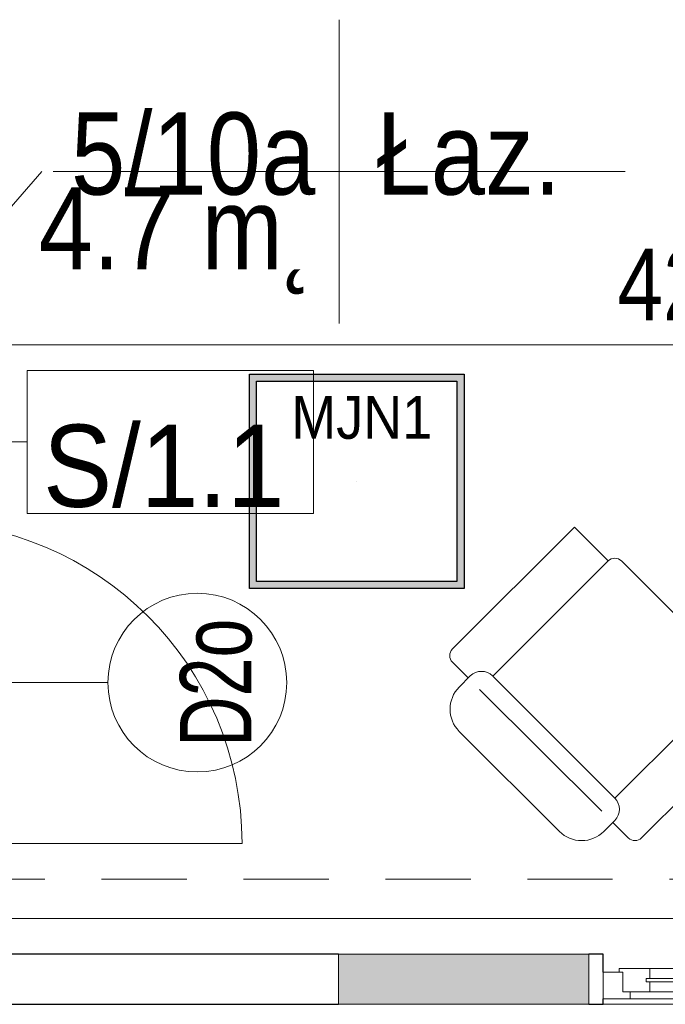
# Model space of a CAD drawing. Header units: centimetres. Extents: x -1631 to 21770, y -8842 to 3590.
# Tile 121 of 150: x 803 to 984, y 108 to 384. Entities that reach past the tile are written whole.
import ezdxf

# ---------------------------------------------------------------- set-up
doc = ezdxf.new("R2010")
doc.units = ezdxf.units.CM
doc.linetypes.add('Ponad', pattern=[39.688, 23.813, -15.875])
for name, color, linetype, lineweight in [('A-ANNO-DIMS', 211, 'Continuous', 13), ('A-ANNO-DIMS-100', 211, 'Continuous', 13), ('A-ANNO-NOTE', 131, 'Continuous', 9), ('A-AREA-IDEN', 2, 'Continuous', 13), ('A-DETL-GENF', 92, 'Continuous', 9), ('A-DETL-MEDM', 33, 'Continuous', 13), ('A-DOOR', 31, 'Continuous', 13), ('A-FLOR-OVHD', 1, 'Ponad', 9), ('A-GLAZ', 151, 'Continuous', 13), ('A-WALL', 113, 'Continuous', 13), ('A-WALL-IDEN', 211, 'Continuous', 13), ('A-WALL-PATT', 111, 'Continuous', 13), ('I-FURN', 30, 'Continuous', 9)]:
    doc.layers.add(name, color=color, linetype=linetype, lineweight=lineweight)
doc.layers.add('E_oprawy', color=12, linetype='Continuous')
doc.styles.add('Arial', font='arial.ttf', dxfattribs={"width": 0.9, "height": 18})
doc.styles.add('Arial Narrow_5', font='ARIALN.TTF', dxfattribs={"height": 20})
doc.styles.add('Arial_1', font='arial.ttf', dxfattribs={"width": 0.7, "height": 20})
doc.styles.add('Arial_11', font='arial.ttf', dxfattribs={"width": 0.85, "height": 23})
doc.styles.add('Arial_12', font='arial.ttf', dxfattribs={"width": 0.9, "height": 23})
doc.dimstyles.new('Diagonal_1_100__0__wewnętrzne_1', dxfattribs={"dimscale": 30.48, "dimtxt": 20.468619, "dimasz": 0.656168, "dimexe": 0.164042, "dimexo": 0.0625, "dimgap": 0.032808, "dimtad": 1, "dimdec": 0, "dimdsep": 46, "dimtxsty": 'Arial Narrow_5', "dimblk1": 'OBLIQUE', "dimblk2": 'OBLIQUE', "dimsah": 1, "dimcen": 0.09, "dimazin": 0, "dimtfac": 1, "dimtdec": 4, "dimtix": 1, "dimtmove": 0, "dimatfit": 3, "dimfxl": 0, "dimtvp": 1, "dimtolj": 1, "dimtzin": 0, "dimarcsym": 0})

# ---------------------------------------------------------------- blocks, each defined once
blk = doc.blocks.new('DRZWI 1S - automatyczna etykieta - Drzwi 90 _łazienkowe_-2401369-5_piętro III __10_50 m_ - stan projektowany')
at = {"layer": 'A-DETL-GENF'}
for p, q in [((-50.5, 7.5), (-50.5, -2)), ((-45, 7.5), (-50.5, 7.5)), ((-45, -2), (-45, 7.5)), ((50.5, 7.5), (45, 7.5)), ((45, 7.5), (45, -2)), ((50.5, -2), (50.5, 7.5)), ((-50.5, -2), (-45, -2)), ((45, -2), (50.5, -2))]:
    blk.add_line(p, q, dxfattribs=at)
at = {"layer": 'A-DETL-MEDM', "lineweight": 25}
for p, q in [((-45, 7.5), (-50.5, 7.5)), ((-50.5, 7.5), (-50.5, -2)), ((-45, -2), (-45, 7.5)), ((45, -2), (45, 7.5)), ((45, 7.5), (50.5, 7.5)), ((50.5, 7.5), (50.5, -2)), ((-50.5, -2), (-45, -2)), ((50.5, -2), (45, -2))]:
    blk.add_line(p, q, dxfattribs=at)
at = {"layer": 'A-DOOR'}
blk.add_line((45, 7.5), (45, 97.5), dxfattribs=at)
blk.add_arc((45, 7.5), 90, 90, 180, dxfattribs=at)
blk = doc.blocks.new('fotel - kanapa-2455244-5_piętro III __10_50 m_ - stan projektowany')
at = {"layer": 'I-FURN'}
for p, q in [((-43.88, 33.89), (-4.28, 33.89)), ((-52.65, 20.72), (-52.65, 25.11)), ((4.5, 25.11), (4.5, 20.72)), ((-52.65, 21.53), (-58.79, 21.53)), ((-48.26, 21.53), (0, 21.53)), ((4.59, 21.53), (10.73, 21.53)), ((-61.42, -29.29), (-61.42, 18.9)), ((13.36, 18.9), (13.36, -29.29)), ((-48.26, 16.34), (-48.26, -29.29)), ((0, 16.34), (-48.26, 16.34)), ((0, 16.34), (0, -29.29)), ((-48.26, -29.29), (-61.42, -29.29)), ((13.36, -29.29), (0, -29.29)), ((-2.63, -31.93), (-45.63, -31.93))]:
    blk.add_line(p, q, dxfattribs=at)
for centre, radius, start, end in [((-43.88, 25.11), 8.77, 90, 180), ((-4.28, 25.11), 8.77, 0, 90), ((-58.79, 18.9), 2.63, 90, 180), ((-48.26, 20.72), 4.39, 180, 270), ((0.11, 20.72), 4.39, 270, 360), ((10.73, 18.9), 2.63, 360, 90), ((-45.63, -29.29), 2.63, 180, 270), ((-2.63, -29.29), 2.63, 270, 0)]:
    blk.add_arc(centre, radius, start, end, dxfattribs=at)
blk = doc.blocks.new('Okno - automatyczna etykieta - 200x165 _projektowane_-2623157-5_piętro III __10_50 m_ - stan projektowany')
at = {"layer": 'A-GLAZ'}
for p, q in [((-92.5, 5.5), (-100, 5.5)), ((-100, 5.5), (-100, -2)), ((-100, 5.5), (100, 5.5)), ((-87, 3.5), (-94.5, 3.5)), ((-94.5, 3.5), (-94.5, -2)), ((-94.5, -2), (-94.5, 3.5)), ((-94.5, 3.5), (-92.5, 3.5)), ((-92.5, 3.5), (-92.5, 5.5)), ((92.5, 5.5), (-92.5, 5.5)), ((-87, 0.75), (-87, 3.5)), ((87, 3.5), (-87, 3.5)), ((94.5, 3.5), (87, 3.5)), ((87, 3.5), (87, 0.75)), ((100, 5.5), (92.5, 5.5)), ((92.5, 5.5), (92.5, 3.5)), ((92.5, 3.5), (94.5, 3.5)), ((94.5, -2), (94.5, 3.5)), ((94.5, 3.5), (94.5, -2)), ((100, -2), (100, 5.5)), ((88, 0.75), (-88, 0.75)), ((-88, 0.75), (-88, -0.25)), ((-88, -0.25), (-88, 0.75)), ((-88, 0.75), (-87, 0.75)), ((2.5, 2.25), (-2.5, 2.25)), ((-2.5, 2.25), (-2.5, -1.75)), ((2.5, -1.75), (2.5, 2.25)), ((87, 0.75), (88, 0.75)), ((88, -0.25), (88, 0.75)), ((88, 0.75), (88, -0.25)), ((-100, -2), (-94.5, -2)), ((-94.5, -2), (-95.5, -2)), ((-95.5, -2), (-95.5, -3)), ((-88, -0.25), (88, -0.25)), ((-87, -0.25), (-88, -0.25)), ((-87, -3), (-87, -0.25)), ((-2.5, -1.75), (2.5, -1.75)), ((87, -0.25), (87, -3)), ((88, -0.25), (87, -0.25)), ((95.5, -2), (94.5, -2)), ((94.5, -2), (100, -2)), ((95.5, -3), (95.5, -2)), ((-95.5, -3), (-87, -3)), ((87, -3), (-87, -3)), ((87, -3), (95.5, -3))]:
    blk.add_line(p, q, dxfattribs=at)
blk = doc.blocks.new('METKA_POMIESZCZENIA2 - Rozbudowana krótka - bez ramki-2403173-5_piętro III __10_50 m_ - stan projektowany')
at = {"layer": 'A-AREA-IDEN'}
for p, q in [((0, 0.425), (0, 0)), ((0.0976, 0), (-0.8, 0)), ((-0.8, 0), (0.8, 0)), ((0, 0), (0, -0.425))]:
    blk.add_line(p, q, dxfattribs=at)
blk = doc.blocks.new('DIMBLOCK162-5_piętro III __10_50 m_ - stan projektowany')
at = {"layer": 'A-ANNO-DIMS-100', "transparency": 16777216}
for p, q in [((775.38, 292.9), (785.38, 302.9)), ((1203.38, 292.9), (1213.38, 302.9)), ((775.38, 287.9), (775.38, 297.9)), ((1203.38, 287.9), (1203.38, 297.9)), ((775.38, 292.9), (765.38, 282.9)), ((1203.38, 292.9), (775.38, 292.9)), ((775.38, 292.9), (775.38, 287.9)), ((1203.38, 292.9), (1193.38, 282.9)), ((1203.38, 292.9), (1203.38, 287.9))]:
    blk.add_line(p, q, dxfattribs=at)
at = {"layer": 'A-ANNO-DIMS-100', "color": 0, "transparency": 16777216, "insert": (970.37, 319.75), "char_height": 20, "width": 45.6158, "attachment_point": 1, "line_spacing_factor": 0.974696, "style": 'Arial Narrow_5'}
blk.add_mtext('428', dxfattribs=at)
blk = doc.blocks.new('_Oblique')
at = {"color": 0, "linetype": 'ByBlock', "lineweight": -2}
blk.add_line((-0.5, -0.5), (0.5, 0.5), dxfattribs=at)
blk = doc.blocks.new('ET sciana_AT7 - 10mm-2270614-5_piętro III __10_50 m_ - stan projektowany')
at = {"layer": 'A-WALL-IDEN'}
for p, q in [((-0.4, 0.196875), (0.4, 0.196875)), ((-0.4, -0.203125), (-0.4, 0.196875)), ((0.4, 0.196875), (0.4, -0.203125)), ((-0.4, -0.203125), (0.4, -0.203125))]:
    blk.add_line(p, q, dxfattribs=at)
blk = doc.blocks.new('MJN1')
at = {"layer": 'E_oprawy', "linetype": 'ByBlock'}
h = blk.add_hatch(color=256, dxfattribs=at)
h.paths.add_polyline_path([(-30, -30), (-30, 30), (30, 30), (30, -30)])
h.paths.add_polyline_path([(-28, -28), (-28, 28), (28, 28), (28, -28)], flags=16)
for points in [[(-30, -30), (-30, 30), (30, 30), (30, -30)], [(-28, -28), (-28, 28), (28, 28), (28, -28)]]:
    blk.add_lwpolyline(points, close=True, dxfattribs=at)
blk.add_circle((0, 0), 0.0000001, dxfattribs=at)
at = {"layer": 'E_oprawy', "color": 4, "style": 'Arial', "width": 0.9}
blk.add_text('MJN1', height=12, dxfattribs=at).set_placement((-18.29, 11.9))

msp = doc.modelspace()

# ---------------------------------------------------------------- hatches: boundary and pattern name
at = {"layer": 'A-WALL-PATT'}
h = msp.add_hatch(color=9, dxfattribs=at)
h.paths.add_polyline_path([(667.38, 108.33), (702.38, 108.33), (702.38, 122.33), (667.38, 122.33)], flags=0)
h.paths.add_polyline_path([(892.38, 108.33), (962.38, 108.33), (962.38, 122.33), (892.38, 122.33)], flags=0)
h.paths.add_polyline_path([(1166.38, 108.33), (1187.38, 108.33), (1187.38, 122.33), (1166.38, 122.33), (1166.38, 109.83)], flags=0)

# ---------------------------------------------------------------- linework, layer by layer
at = {"layer": 'A-ANNO-NOTE', "lineweight": 13}
msp.add_line((737.88, 198.33), (827.88, 198.33), dxfattribs=at)
msp.add_line((737.88, 198.33), (827.88, 198.33), dxfattribs=at)
msp.add_circle((852.88, 198.33), 25, dxfattribs=at)
at = {"layer": 'A-AREA-IDEN'}
msp.add_line((691.62, 205.71), (809.39, 341.34), dxfattribs=at)
at = {"layer": 'A-FLOR-OVHD'}
msp.add_line((667.38, 143.33), (1172.38, 143.33), dxfattribs=at)
at = {"layer": 'A-WALL', "lineweight": 9}
for p, q in [((775.38, 132.33), (1203.38, 132.33)), ((962.38, 122.33), (892.38, 122.33)), ((892.38, 108.33), (962.38, 108.33)), ((1227.38, 108.33), (966.38, 108.33))]:
    msp.add_line(p, q, dxfattribs=at)
at = {"layer": 'A-WALL', "color": 7, "lineweight": 25}
for p, q in [((892.38, 122.33), (702.38, 122.33)), ((966.38, 122.33), (962.38, 122.33)), ((966.38, 117.33), (966.38, 122.33)), ((702.38, 108.33), (892.38, 108.33)), ((962.38, 108.33), (966.38, 108.33)), ((966.38, 108.33), (966.38, 109.83))]:
    msp.add_line(p, q, dxfattribs=at)
at = {"layer": 'A-WALL'}
for p, q in [((892.38, 122.33), (892.38, 108.33)), ((962.38, 108.33), (962.38, 122.33))]:
    msp.add_line(p, q, dxfattribs=at)
at = {"layer": 'A-WALL-IDEN'}
msp.add_line((767.88, 265.69), (805.32, 265.69), dxfattribs=at)

# ---------------------------------------------------------------- block references
at = {"layer": 'A-AREA-IDEN', "xscale": 99.99999999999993, "yscale": 99.99999999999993, "zscale": 99.99999999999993}
msp.add_blockref('METKA_POMIESZCZENIA2 - Rozbudowana krótka - bez ramki-2403173-5_piętro III __10_50 m_ - stan projektowany', (892.54, 341.34), dxfattribs=at)
at = {"layer": 'A-DOOR', "rotation": 270.0000000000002}
msp.add_blockref('DRZWI 1S - automatyczna etykieta - Drzwi 90 _łazienkowe_-2401369-5_piętro III __10_50 m_ - stan projektowany', (767.88, 198.33), dxfattribs=at)
at = {"layer": 'A-GLAZ', "rotation": 180}
msp.add_blockref('Okno - automatyczna etykieta - 200x165 _projektowane_-2623157-5_piętro III __10_50 m_ - stan projektowany', (1066.38, 115.33), dxfattribs=at)
at = {"layer": 'A-WALL-IDEN', "xscale": 99.99999999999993, "yscale": 99.99999999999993, "zscale": 99.99999999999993}
msp.add_blockref('ET sciana_AT7 - 10mm-2270614-5_piętro III __10_50 m_ - stan projektowany', (845.32, 266), dxfattribs=at)
at = {"layer": 'E_oprawy'}
msp.add_blockref('MJN1', (897.45, 254.66), dxfattribs=at)
at = {"layer": 'I-FURN', "rotation": 134.9999999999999}
msp.add_blockref('fotel - kanapa-2455244-5_piętro III __10_50 m_ - stan projektowany', (947.05, 211.68), dxfattribs=at)

# ---------------------------------------------------------------- texts
at = {"layer": 'A-ANNO-NOTE', "lineweight": 211, "insert": (858.17, 198.3), "char_height": 20, "width": 37.03, "attachment_point": 5, "rotation": 90, "line_spacing_factor": 0.936439, "style": 'Arial_1'}
msp.add_mtext('\\pxqc,t4.445,8.89,13.335,17.78,22.225,26.67,31.115,35.56,40.005,44.45,48.895,53.34,57.785,62.23,66.675,71.12,75.565,80.01,84.455,88.9,93.345,97.79,102.235,106.68,111.125,115.57,120.015,124.46,128.905,133.35,137.795,142.24;{D2o}', dxfattribs=at)
at = {"layer": 'A-AREA-IDEN', "char_height": 23, "line_spacing_factor": 0.936439, "style": 'Arial_11'}
for s, insert, width, attachment_point in [('\\pt84.99995,169.9999,255.00008,340.00003,424.99998,509.99993,595.00011,680.00006,765.00001,849.99996,934.99991,1020.00009,1105.00004,1189.99999,1274.99994,1359.99989,1445.00007,1530.00002,1614.99997,1699.99992,1785.0001,1870.00005,1955,2039.99995,2124.9999,2210.00008,2295.00003,2379.99998,2464.99993,2550.00011,2635.00006,2720.00001;Łaz.', (902.97, 334.56), 51.765, 7), ('\\pxqr,t3.69565,7.3913,11.08696,14.78261,18.47826,22.17391,25.86957,29.56522,33.26087,36.95652,40.65217,44.34783,48.04348,51.73913,55.43478,59.13043,62.82609,66.52174,70.21739,73.91304,77.6087,81.30435,85,88.69565,92.3913,96.08696,99.78261,103.47826,107.17391,110.86957,114.56522,118.26087;{5/10a}', (885.89, 334.56), 68, 9), ('\\pt84.99995,169.9999,255.00008,340.00003,424.99998,509.99993,595.00011,680.00006,765.00001,849.99996,934.99991,1020.00009,1105.00004,1189.99999,1274.99994,1359.99989,1445.00007,1530.00002,1614.99997,1699.99992,1785.0001,1870.00005,1955,2039.99995,2124.9999,2210.00008,2295.00003,2379.99998,2464.99993,2550.00011,2635.00006,2720.00001;4.7 m˛', (885.89, 336.95), 76.5, 3)]:
    msp.add_mtext(s, dxfattribs=dict(at, insert=insert, width=width, attachment_point=attachment_point))
at = {"layer": 'A-WALL-IDEN', "insert": (843.51, 258.85), "char_height": 23, "width": 67.32, "attachment_point": 5, "line_spacing_factor": 0.936439, "style": 'Arial_12'}
msp.add_mtext('\\pxqc,t4.96957,9.93913,14.9087,19.87826,24.84783,29.81739,34.78696,39.75652,44.72609,49.69565,54.66522,59.63478,64.60435,69.57391,74.54348,79.51304,84.48261,89.45217,94.42174,99.3913,104.36087,109.33043,114.3,119.26957,124.23913,129.2087,134.17826,139.14783,144.11739,149.08696,154.05652,159.02609;{S/1.1}', dxfattribs=at)

# ---------------------------------------------------------------- dimensions: what is measured, and where the dimension line sits
at = {"layer": 'A-ANNO-DIMS'}
dim = msp.add_linear_dim(base=(775.38, 292.9), p1=(1203.38, 287.9), p2=(775.38, 287.9), dimstyle='Diagonal_1_100__0__wewnętrzne_1', override={"dimpost": '<>', "dimfxl": 428}, dxfattribs=at)
dim.commit()
dim.dimension.update_dxf_attribs({"geometry": 'DIMBLOCK162-5_piętro III __10_50 m_ - stan projektowany', "text_midpoint": (989.38, 304.11)})

doc.saveas('drawing.dxf')
